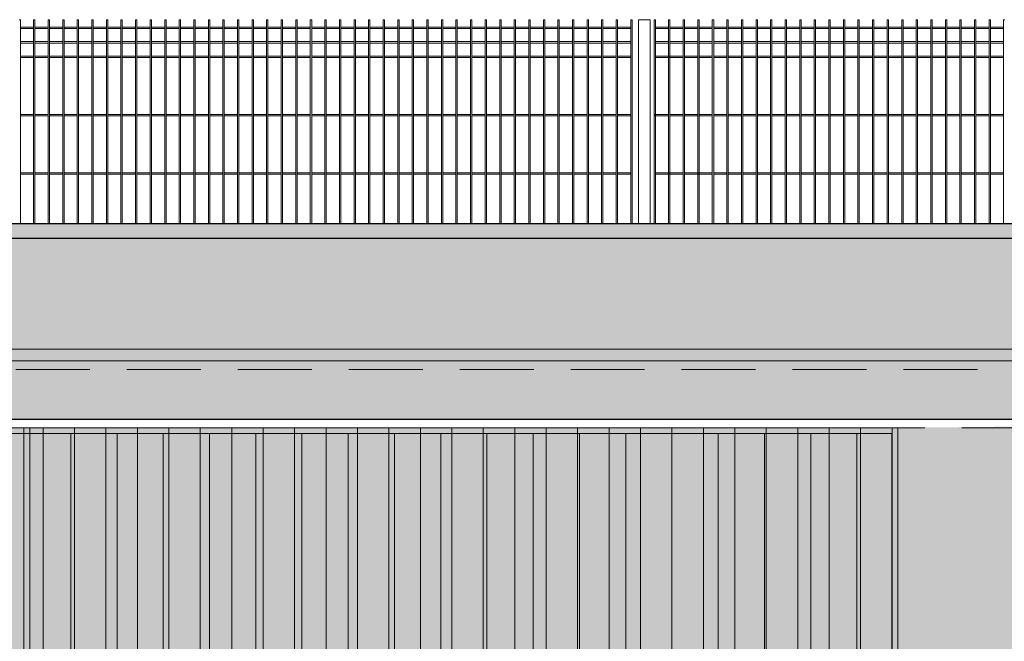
# Model space of a CAD drawing. Header units: millimetres. Extents: x 14041 to 23361, y -6349 to 12956.
# Tile 28 of 106: x 20287 to 20625, y 3863 to 4076. Entities that reach past the tile are written whole.
import ezdxf

# ---------------------------------------------------------------- set-up
doc = ezdxf.new("R2010")
doc.units = ezdxf.units.MM
doc.linetypes.add('KRESKOWA', pattern=[19.05, 12.7, -6.35])
for name, color, linetype, lineweight in [('A-ogrodzenie', 6, 'Continuous', 9), ('A-wypełnienie', 252, 'Continuous', 9), ('E-obrys', 7, 'Continuous', 9)]:
    doc.layers.add(name, color=color, linetype=linetype, lineweight=lineweight)

msp = doc.modelspace()

# ---------------------------------------------------------------- hatches: boundary and pattern name
at = {"layer": 'A-wypełnienie', "lineweight": 15, "ltscale": 2, "transparency": 33554687}
h = msp.add_hatch(color=252, dxfattribs=at)
h.dxf.hatch_style = 1
h.paths.add_polyline_path([(19674.41, 4006.13), (19627.53, 4006.13), (19627.54, 4001.13), (19628.04, 4001.13), (22273.54, 4001.13), (22273.54, 4006.13), (19835.04, 4006.13), (19723.52, 4006.13)])
h = msp.add_hatch(color=253, dxfattribs=at)
h.dxf.hatch_style = 1
h.paths.add_polyline_path([(19988.04, 3659.13), (19988.04, 3939.18), (19658.04, 3939.18), (19658.04, 3959.18), (19658.04, 3963.18), (20903.04, 3963.18), (20903.04, 3939.18), (20588.04, 3936.18), (20588.04, 3659.13), (20943.62, 3659.13), (20943.62, 3871.13), (21183.62, 3871.13), (21183.62, 3659.13), (21338.04, 3659.13), (21338.04, 3936.18), (21033.04, 3939.18), (21033.04, 3963.18), (22243.04, 3963.18), (22243.04, 3939.18), (22223.04, 3936.18), (22223.04, 3659.13), (22273.04, 3659.13), (22273.04, 4001.13), (19628.04, 4001.13), (19628.04, 3659.13), (19678.04, 3659.13), (19678.04, 3936.18), (19828.04, 3936.18), (19828.04, 3659.13)])
h = msp.add_hatch(color=252, dxfattribs=at)
h.dxf.hatch_style = 1
h.paths.add_polyline_path([(19658.04, 3963.18), (20903.04, 3963.18), (20903.04, 3939.18), (19658.04, 3939.18)])
at = {"layer": 'A-wypełnienie', "ltscale": 10, "transparency": 33554687}
h = msp.add_hatch(dxfattribs=at)
h.set_pattern_fill('ANSI31', color=253, scale=3.4, angle=45)
h.paths.add_polyline_path([(19988.04, 3936.18), (20588.04, 3936.18), (20588.04, 3661.13), (19988.04, 3661.13)])
at = {"layer": 'A-wypełnienie', "lineweight": 15, "ltscale": 2, "transparency": 33554687}
h = msp.add_hatch(color=252, dxfattribs=at)
h.dxf.hatch_style = 1
h.paths.add_polyline_path([(19988.04, 3936.18), (20588.04, 3936.18), (20588.04, 3661.13), (19988.04, 3661.13)])
at = {"layer": 'E-obrys', "lineweight": 15, "ltscale": 2, "transparency": 33554687}
h = msp.add_hatch(dxfattribs=at)
h.set_pattern_fill('ANSI31', scale=5, angle=45)
h.paths.add_polyline_path([(20392.04, 3663.13), (20392.04, 3836.18), (20478.04, 3836.18), (20478.04, 3663.13), (20586.04, 3663.13), (20586.04, 3934.18), (20290.04, 3934.18), (20290.04, 3663.13)])

# ---------------------------------------------------------------- linework, layer by layer
at = {"layer": 'A-ogrodzenie', "color": 96, "true_color": 0x036808}
for p, q in [((20286.37, 4076.18), (20286.83, 4076.18)), ((20286.83, 4006.13), (20286.83, 4076.18)), ((20286.83, 4073.65), (20291.37, 4073.65)), ((20286.83, 4073.18), (20291.37, 4073.18)), ((20291.37, 4006.13), (20291.37, 4076.18)), ((20291.37, 4076.18), (20291.83, 4076.18)), ((20291.83, 4006.13), (20291.83, 4076.18)), ((20291.83, 4073.65), (20296.37, 4073.65)), ((20291.83, 4073.18), (20296.37, 4073.18)), ((20296.37, 4006.13), (20296.37, 4076.18)), ((20296.37, 4076.18), (20296.83, 4076.18)), ((20296.83, 4006.13), (20296.83, 4076.18)), ((20296.83, 4073.65), (20301.37, 4073.65)), ((20296.83, 4073.18), (20301.37, 4073.18)), ((20301.37, 4006.13), (20301.37, 4076.18)), ((20301.37, 4076.18), (20301.83, 4076.18)), ((20301.83, 4006.13), (20301.83, 4076.18)), ((20301.83, 4073.65), (20306.37, 4073.65)), ((20301.83, 4073.18), (20306.37, 4073.18)), ((20306.37, 4006.13), (20306.37, 4076.18)), ((20306.37, 4076.18), (20306.83, 4076.18)), ((20306.83, 4006.13), (20306.83, 4076.18)), ((20306.83, 4073.65), (20311.37, 4073.65)), ((20306.83, 4073.18), (20311.37, 4073.18)), ((20311.37, 4006.13), (20311.37, 4076.18)), ((20311.37, 4076.18), (20311.83, 4076.18)), ((20311.83, 4006.13), (20311.83, 4076.18)), ((20311.83, 4073.65), (20316.37, 4073.65)), ((20311.83, 4073.18), (20316.37, 4073.18)), ((20316.37, 4006.13), (20316.37, 4076.18)), ((20316.37, 4076.18), (20316.83, 4076.18)), ((20316.83, 4006.13), (20316.83, 4076.18)), ((20316.83, 4073.65), (20321.37, 4073.65)), ((20316.83, 4073.18), (20321.37, 4073.18)), ((20321.37, 4006.13), (20321.37, 4076.18)), ((20321.37, 4076.18), (20321.83, 4076.18)), ((20321.83, 4006.13), (20321.83, 4076.18)), ((20321.83, 4073.65), (20326.37, 4073.65)), ((20321.83, 4073.18), (20326.37, 4073.18)), ((20326.37, 4006.13), (20326.37, 4076.18)), ((20326.37, 4076.18), (20326.83, 4076.18)), ((20326.83, 4006.13), (20326.83, 4076.18)), ((20326.83, 4073.65), (20331.37, 4073.65)), ((20326.83, 4073.18), (20331.37, 4073.18)), ((20331.37, 4006.13), (20331.37, 4076.18)), ((20331.37, 4076.18), (20331.83, 4076.18)), ((20331.83, 4006.13), (20331.83, 4076.18)), ((20331.83, 4073.65), (20336.37, 4073.65)), ((20331.83, 4073.18), (20336.37, 4073.18)), ((20336.37, 4006.13), (20336.37, 4076.18)), ((20336.37, 4076.18), (20336.83, 4076.18)), ((20336.83, 4006.13), (20336.83, 4076.18)), ((20336.83, 4073.65), (20341.37, 4073.65)), ((20336.83, 4073.18), (20341.37, 4073.18)), ((20341.37, 4006.13), (20341.37, 4076.18)), ((20341.37, 4076.18), (20341.83, 4076.18)), ((20341.83, 4006.13), (20341.83, 4076.18)), ((20341.83, 4073.65), (20346.37, 4073.65)), ((20341.83, 4073.18), (20346.37, 4073.18)), ((20346.37, 4006.13), (20346.37, 4076.18)), ((20346.37, 4076.18), (20346.83, 4076.18)), ((20346.83, 4006.13), (20346.83, 4076.18)), ((20346.83, 4073.65), (20351.37, 4073.65)), ((20346.83, 4073.18), (20351.37, 4073.18)), ((20351.37, 4006.13), (20351.37, 4076.18)), ((20351.37, 4076.18), (20351.83, 4076.18)), ((20351.83, 4006.13), (20351.83, 4076.18)), ((20351.83, 4073.65), (20356.37, 4073.65)), ((20351.83, 4073.18), (20356.37, 4073.18)), ((20356.37, 4006.13), (20356.37, 4076.18)), ((20356.37, 4076.18), (20356.83, 4076.18)), ((20356.83, 4006.13), (20356.83, 4076.18)), ((20356.83, 4073.65), (20361.37, 4073.65)), ((20356.83, 4073.18), (20361.37, 4073.18)), ((20361.37, 4006.13), (20361.37, 4076.18)), ((20361.37, 4076.18), (20361.83, 4076.18)), ((20361.83, 4006.13), (20361.83, 4076.18)), ((20361.83, 4073.65), (20366.37, 4073.65)), ((20361.83, 4073.18), (20366.37, 4073.18)), ((20366.37, 4006.13), (20366.37, 4076.18)), ((20366.37, 4076.18), (20366.83, 4076.18)), ((20366.83, 4006.13), (20366.83, 4076.18)), ((20366.83, 4073.65), (20371.37, 4073.65)), ((20366.83, 4073.18), (20371.37, 4073.18)), ((20371.37, 4006.13), (20371.37, 4076.18)), ((20371.37, 4076.18), (20371.83, 4076.18)), ((20371.83, 4006.13), (20371.83, 4076.18)), ((20371.83, 4073.65), (20376.37, 4073.65)), ((20371.83, 4073.18), (20376.37, 4073.18)), ((20376.37, 4006.13), (20376.37, 4076.18)), ((20376.37, 4076.18), (20376.83, 4076.18)), ((20376.83, 4006.13), (20376.83, 4076.18)), ((20376.83, 4073.65), (20381.37, 4073.65)), ((20376.83, 4073.18), (20381.37, 4073.18)), ((20381.37, 4006.13), (20381.37, 4076.18)), ((20381.37, 4076.18), (20381.83, 4076.18)), ((20381.83, 4006.13), (20381.83, 4076.18)), ((20381.83, 4073.65), (20386.37, 4073.65)), ((20381.83, 4073.18), (20386.37, 4073.18)), ((20386.37, 4006.13), (20386.37, 4076.18)), ((20386.37, 4076.18), (20386.83, 4076.18)), ((20386.83, 4006.13), (20386.83, 4076.18)), ((20386.83, 4073.65), (20391.37, 4073.65)), ((20386.83, 4073.18), (20391.37, 4073.18)), ((20391.37, 4006.13), (20391.37, 4076.18)), ((20391.37, 4076.18), (20391.83, 4076.18)), ((20391.83, 4006.13), (20391.83, 4076.18)), ((20391.83, 4073.65), (20396.37, 4073.65)), ((20391.83, 4073.18), (20396.37, 4073.18)), ((20396.37, 4006.13), (20396.37, 4076.18)), ((20396.37, 4076.18), (20396.83, 4076.18)), ((20396.83, 4006.13), (20396.83, 4076.18)), ((20396.83, 4073.65), (20401.37, 4073.65)), ((20396.83, 4073.18), (20401.37, 4073.18)), ((20401.37, 4006.13), (20401.37, 4076.18)), ((20401.37, 4076.18), (20401.83, 4076.18)), ((20401.37, 4076.18), (20401.83, 4076.18)), ((20401.83, 4006.13), (20401.83, 4076.18)), ((20401.83, 4073.65), (20406.37, 4073.65)), ((20401.83, 4073.18), (20406.37, 4073.18)), ((20406.37, 4006.13), (20406.37, 4076.18)), ((20406.83, 4076.18), (20406.37, 4076.18)), ((20406.83, 4006.13), (20406.83, 4076.18)), ((20406.83, 4073.65), (20411.37, 4073.65)), ((20406.83, 4073.18), (20411.37, 4073.18)), ((20411.37, 4006.13), (20411.37, 4076.18)), ((20411.37, 4076.18), (20411.83, 4076.18)), ((20411.83, 4006.13), (20411.83, 4076.18)), ((20411.83, 4073.65), (20416.37, 4073.65)), ((20411.83, 4073.18), (20416.37, 4073.18)), ((20416.37, 4006.13), (20416.37, 4076.18)), ((20416.37, 4076.18), (20416.83, 4076.18)), ((20416.83, 4006.13), (20416.83, 4076.18)), ((20416.83, 4073.65), (20421.37, 4073.65)), ((20416.83, 4073.18), (20421.37, 4073.18)), ((20421.37, 4006.13), (20421.37, 4076.18)), ((20421.37, 4076.18), (20421.83, 4076.18)), ((20421.83, 4006.13), (20421.83, 4076.18)), ((20421.83, 4073.65), (20426.37, 4073.65)), ((20421.83, 4073.18), (20426.37, 4073.18)), ((20426.37, 4006.13), (20426.37, 4076.18)), ((20426.37, 4076.18), (20426.83, 4076.18)), ((20426.83, 4006.13), (20426.83, 4076.18)), ((20426.83, 4073.65), (20431.37, 4073.65)), ((20426.83, 4073.18), (20431.37, 4073.18)), ((20431.37, 4006.13), (20431.37, 4076.18)), ((20431.37, 4076.18), (20431.83, 4076.18)), ((20431.83, 4006.13), (20431.83, 4076.18)), ((20431.83, 4073.65), (20436.37, 4073.65)), ((20431.83, 4073.18), (20436.37, 4073.18)), ((20436.37, 4006.13), (20436.37, 4076.18)), ((20436.37, 4076.18), (20436.83, 4076.18)), ((20436.83, 4006.13), (20436.83, 4076.18)), ((20436.83, 4073.65), (20441.37, 4073.65)), ((20436.83, 4073.18), (20441.37, 4073.18)), ((20441.37, 4006.13), (20441.37, 4076.18)), ((20441.37, 4076.18), (20441.83, 4076.18)), ((20441.83, 4006.13), (20441.83, 4076.18)), ((20441.83, 4073.65), (20446.37, 4073.65)), ((20441.83, 4073.18), (20446.37, 4073.18)), ((20446.37, 4006.13), (20446.37, 4076.18)), ((20446.37, 4076.18), (20446.83, 4076.18)), ((20446.83, 4006.13), (20446.83, 4076.18)), ((20446.83, 4073.65), (20451.37, 4073.65)), ((20446.83, 4073.18), (20451.37, 4073.18)), ((20451.37, 4006.13), (20451.37, 4076.18)), ((20451.37, 4076.18), (20451.83, 4076.18)), ((20451.83, 4006.13), (20451.83, 4076.18)), ((20451.83, 4073.65), (20456.37, 4073.65)), ((20451.83, 4073.18), (20456.37, 4073.18)), ((20456.37, 4006.13), (20456.37, 4076.18)), ((20456.37, 4076.18), (20456.83, 4076.18)), ((20456.83, 4006.13), (20456.83, 4076.18)), ((20456.83, 4073.65), (20461.37, 4073.65)), ((20456.83, 4073.18), (20461.37, 4073.18)), ((20461.37, 4006.13), (20461.37, 4076.18)), ((20461.37, 4076.18), (20461.83, 4076.18)), ((20461.83, 4006.13), (20461.83, 4076.18)), ((20461.83, 4073.65), (20466.37, 4073.65)), ((20461.83, 4073.18), (20466.37, 4073.18)), ((20466.37, 4006.13), (20466.37, 4076.18)), ((20466.37, 4076.18), (20466.83, 4076.18)), ((20466.83, 4006.13), (20466.83, 4076.18)), ((20466.83, 4073.65), (20471.37, 4073.65)), ((20466.83, 4073.18), (20471.37, 4073.18)), ((20471.37, 4006.13), (20471.37, 4076.18)), ((20471.37, 4076.18), (20471.83, 4076.18)), ((20471.83, 4006.13), (20471.83, 4076.18)), ((20471.83, 4073.65), (20476.37, 4073.65)), ((20471.83, 4073.18), (20476.37, 4073.18)), ((20476.37, 4006.13), (20476.37, 4076.18)), ((20476.37, 4076.18), (20476.83, 4076.18)), ((20476.83, 4006.13), (20476.83, 4076.18)), ((20476.83, 4073.65), (20481.37, 4073.65)), ((20476.83, 4073.18), (20481.37, 4073.18)), ((20481.37, 4006.13), (20481.37, 4076.18)), ((20481.37, 4076.18), (20481.83, 4076.18)), ((20481.83, 4006.13), (20481.83, 4076.18)), ((20481.83, 4073.65), (20486.37, 4073.65)), ((20481.83, 4073.18), (20486.37, 4073.18)), ((20486.37, 4006.13), (20486.37, 4076.18)), ((20486.37, 4076.18), (20486.83, 4076.18)), ((20486.83, 4006.13), (20486.83, 4076.18)), ((20486.83, 4073.65), (20491.37, 4073.65)), ((20486.83, 4073.18), (20491.37, 4073.18)), ((20491.37, 4006.13), (20491.37, 4076.18)), ((20491.37, 4076.18), (20491.83, 4076.18)), ((20491.83, 4006.13), (20491.83, 4076.18)), ((20491.83, 4073.65), (20496.37, 4073.65)), ((20491.83, 4073.18), (20496.37, 4073.18)), ((20496.37, 4006.13), (20496.37, 4076.18)), ((20496.37, 4076.18), (20496.83, 4076.18)), ((20496.83, 4006.13), (20496.83, 4076.18)), ((20499.04, 4076.18), (20499.04, 4006.13)), ((20499.04, 4076.18), (20503.04, 4076.18)), ((20503.04, 4076.18), (20503.04, 4006.13)), ((20504.37, 4006.13), (20504.37, 4076.18)), ((20504.37, 4076.18), (20504.83, 4076.18)), ((20504.37, 4076.18), (20504.83, 4076.18)), ((20504.83, 4006.13), (20504.83, 4076.18)), ((20504.83, 4073.65), (20509.37, 4073.65)), ((20504.83, 4073.18), (20509.37, 4073.18)), ((20509.37, 4006.13), (20509.37, 4076.18)), ((20509.37, 4076.18), (20509.83, 4076.18)), ((20509.83, 4006.13), (20509.83, 4076.18)), ((20509.83, 4073.65), (20514.37, 4073.65)), ((20509.83, 4073.18), (20514.37, 4073.18)), ((20514.37, 4006.13), (20514.37, 4076.18)), ((20514.37, 4076.18), (20514.83, 4076.18)), ((20514.83, 4006.13), (20514.83, 4076.18)), ((20514.83, 4073.65), (20519.37, 4073.65)), ((20514.83, 4073.18), (20519.37, 4073.18)), ((20519.37, 4006.13), (20519.37, 4076.18)), ((20519.37, 4076.18), (20519.83, 4076.18)), ((20519.83, 4006.13), (20519.83, 4076.18)), ((20519.83, 4073.65), (20524.37, 4073.65)), ((20519.83, 4073.18), (20524.37, 4073.18)), ((20524.37, 4006.13), (20524.37, 4076.18)), ((20524.37, 4076.18), (20524.83, 4076.18)), ((20524.83, 4006.13), (20524.83, 4076.18)), ((20524.83, 4073.65), (20529.37, 4073.65)), ((20524.83, 4073.18), (20529.37, 4073.18)), ((20529.37, 4006.13), (20529.37, 4076.18)), ((20529.37, 4076.18), (20529.83, 4076.18)), ((20529.83, 4006.13), (20529.83, 4076.18)), ((20529.83, 4073.65), (20534.37, 4073.65)), ((20529.83, 4073.18), (20534.37, 4073.18)), ((20534.37, 4006.13), (20534.37, 4076.18)), ((20534.37, 4076.18), (20534.83, 4076.18)), ((20534.83, 4006.13), (20534.83, 4076.18)), ((20534.83, 4073.65), (20539.37, 4073.65)), ((20534.83, 4073.18), (20539.37, 4073.18)), ((20539.37, 4006.13), (20539.37, 4076.18)), ((20539.37, 4076.18), (20539.83, 4076.18)), ((20539.83, 4006.13), (20539.83, 4076.18)), ((20539.83, 4073.65), (20544.37, 4073.65)), ((20539.83, 4073.18), (20544.37, 4073.18)), ((20544.37, 4006.13), (20544.37, 4076.18)), ((20544.37, 4076.18), (20544.83, 4076.18)), ((20544.83, 4006.13), (20544.83, 4076.18)), ((20544.83, 4073.65), (20549.37, 4073.65)), ((20544.83, 4073.18), (20549.37, 4073.18)), ((20549.37, 4006.13), (20549.37, 4076.18)), ((20549.37, 4076.18), (20549.83, 4076.18)), ((20549.83, 4006.13), (20549.83, 4076.18)), ((20549.83, 4073.65), (20554.37, 4073.65)), ((20549.83, 4073.18), (20554.37, 4073.18)), ((20554.37, 4006.13), (20554.37, 4076.18)), ((20554.37, 4076.18), (20554.83, 4076.18)), ((20554.83, 4006.13), (20554.83, 4076.18)), ((20554.83, 4073.65), (20559.37, 4073.65)), ((20554.83, 4073.18), (20559.37, 4073.18)), ((20559.37, 4006.13), (20559.37, 4076.18)), ((20559.37, 4076.18), (20559.83, 4076.18)), ((20559.83, 4006.13), (20559.83, 4076.18)), ((20559.83, 4073.65), (20564.37, 4073.65)), ((20559.83, 4073.18), (20564.37, 4073.18)), ((20564.37, 4006.13), (20564.37, 4076.18)), ((20564.37, 4076.18), (20564.83, 4076.18)), ((20564.83, 4006.13), (20564.83, 4076.18)), ((20564.83, 4073.65), (20569.37, 4073.65)), ((20564.83, 4073.18), (20569.37, 4073.18)), ((20569.37, 4006.13), (20569.37, 4076.18)), ((20569.37, 4076.18), (20569.83, 4076.18)), ((20569.83, 4006.13), (20569.83, 4076.18)), ((20569.83, 4073.65), (20574.37, 4073.65)), ((20569.83, 4073.18), (20574.37, 4073.18)), ((20574.37, 4006.13), (20574.37, 4076.18)), ((20574.37, 4076.18), (20574.83, 4076.18)), ((20574.83, 4006.13), (20574.83, 4076.18)), ((20574.83, 4073.65), (20579.37, 4073.65)), ((20574.83, 4073.18), (20579.37, 4073.18)), ((20579.37, 4006.13), (20579.37, 4076.18)), ((20579.37, 4076.18), (20579.83, 4076.18)), ((20579.83, 4006.13), (20579.83, 4076.18)), ((20579.83, 4073.65), (20584.37, 4073.65)), ((20579.83, 4073.18), (20584.37, 4073.18)), ((20584.37, 4006.13), (20584.37, 4076.18)), ((20584.37, 4076.18), (20584.83, 4076.18)), ((20584.83, 4006.13), (20584.83, 4076.18)), ((20584.83, 4073.65), (20589.37, 4073.65)), ((20584.83, 4073.18), (20589.37, 4073.18)), ((20589.37, 4006.13), (20589.37, 4076.18)), ((20589.37, 4076.18), (20589.83, 4076.18)), ((20589.83, 4006.13), (20589.83, 4076.18)), ((20589.83, 4073.65), (20594.37, 4073.65)), ((20589.83, 4073.18), (20594.37, 4073.18)), ((20594.37, 4006.13), (20594.37, 4076.18)), ((20594.37, 4076.18), (20594.83, 4076.18)), ((20594.83, 4006.13), (20594.83, 4076.18)), ((20594.83, 4073.65), (20599.37, 4073.65)), ((20594.83, 4073.18), (20599.37, 4073.18)), ((20599.37, 4006.13), (20599.37, 4076.18)), ((20599.37, 4076.18), (20599.83, 4076.18)), ((20599.83, 4006.13), (20599.83, 4076.18)), ((20599.83, 4073.65), (20604.37, 4073.65)), ((20599.83, 4073.18), (20604.37, 4073.18)), ((20604.37, 4006.13), (20604.37, 4076.18)), ((20604.37, 4076.18), (20604.83, 4076.18)), ((20604.83, 4006.13), (20604.83, 4076.18)), ((20604.83, 4073.65), (20609.37, 4073.65)), ((20604.83, 4073.18), (20609.37, 4073.18)), ((20609.37, 4006.13), (20609.37, 4076.18)), ((20609.37, 4076.18), (20609.83, 4076.18)), ((20609.83, 4006.13), (20609.83, 4076.18)), ((20609.83, 4073.65), (20614.37, 4073.65)), ((20609.83, 4073.18), (20614.37, 4073.18)), ((20614.37, 4006.13), (20614.37, 4076.18)), ((20614.37, 4076.18), (20614.83, 4076.18)), ((20614.83, 4006.13), (20614.83, 4076.18)), ((20614.83, 4073.65), (20619.37, 4073.65)), ((20614.83, 4073.18), (20619.37, 4073.18)), ((20619.37, 4006.13), (20619.37, 4076.18)), ((20619.37, 4076.18), (20619.83, 4076.18)), ((20619.83, 4006.13), (20619.83, 4076.18)), ((20619.83, 4073.65), (20624.37, 4073.65)), ((20619.83, 4073.18), (20624.37, 4073.18)), ((20624.37, 4006.13), (20624.37, 4076.18)), ((20624.37, 4076.18), (20624.83, 4076.18)), ((20286.83, 4068.65), (20291.37, 4068.65)), ((20286.83, 4068.18), (20291.37, 4068.18)), ((20291.83, 4068.65), (20296.37, 4068.65)), ((20291.83, 4068.18), (20296.37, 4068.18)), ((20296.83, 4068.65), (20301.37, 4068.65)), ((20296.83, 4068.18), (20301.37, 4068.18)), ((20301.83, 4068.65), (20306.37, 4068.65)), ((20301.83, 4068.18), (20306.37, 4068.18)), ((20306.83, 4068.65), (20311.37, 4068.65)), ((20306.83, 4068.18), (20311.37, 4068.18)), ((20311.83, 4068.65), (20316.37, 4068.65)), ((20311.83, 4068.18), (20316.37, 4068.18)), ((20316.83, 4068.65), (20321.37, 4068.65)), ((20316.83, 4068.18), (20321.37, 4068.18)), ((20321.83, 4068.65), (20326.37, 4068.65)), ((20321.83, 4068.18), (20326.37, 4068.18)), ((20326.83, 4068.65), (20331.37, 4068.65)), ((20326.83, 4068.18), (20331.37, 4068.18)), ((20331.83, 4068.65), (20336.37, 4068.65)), ((20331.83, 4068.18), (20336.37, 4068.18)), ((20336.83, 4068.65), (20341.37, 4068.65)), ((20336.83, 4068.18), (20341.37, 4068.18)), ((20341.83, 4068.65), (20346.37, 4068.65)), ((20341.83, 4068.18), (20346.37, 4068.18)), ((20346.83, 4068.65), (20351.37, 4068.65)), ((20346.83, 4068.18), (20351.37, 4068.18)), ((20351.83, 4068.65), (20356.37, 4068.65)), ((20351.83, 4068.18), (20356.37, 4068.18)), ((20356.83, 4068.65), (20361.37, 4068.65)), ((20356.83, 4068.18), (20361.37, 4068.18)), ((20361.83, 4068.65), (20366.37, 4068.65)), ((20361.83, 4068.18), (20366.37, 4068.18)), ((20366.83, 4068.65), (20371.37, 4068.65)), ((20366.83, 4068.18), (20371.37, 4068.18)), ((20371.83, 4068.65), (20376.37, 4068.65)), ((20371.83, 4068.18), (20376.37, 4068.18)), ((20376.83, 4068.65), (20381.37, 4068.65)), ((20376.83, 4068.18), (20381.37, 4068.18)), ((20381.83, 4068.65), (20386.37, 4068.65)), ((20381.83, 4068.18), (20386.37, 4068.18)), ((20386.83, 4068.65), (20391.37, 4068.65)), ((20386.83, 4068.18), (20391.37, 4068.18)), ((20391.83, 4068.65), (20396.37, 4068.65)), ((20391.83, 4068.18), (20396.37, 4068.18)), ((20396.83, 4068.65), (20401.37, 4068.65)), ((20396.83, 4068.18), (20401.37, 4068.18)), ((20401.83, 4068.65), (20406.37, 4068.65)), ((20401.83, 4068.18), (20406.37, 4068.18)), ((20406.83, 4068.65), (20411.37, 4068.65)), ((20406.83, 4068.18), (20411.37, 4068.18)), ((20411.83, 4068.65), (20416.37, 4068.65)), ((20411.83, 4068.18), (20416.37, 4068.18)), ((20416.83, 4068.65), (20421.37, 4068.65)), ((20416.83, 4068.18), (20421.37, 4068.18)), ((20421.83, 4068.65), (20426.37, 4068.65)), ((20421.83, 4068.18), (20426.37, 4068.18)), ((20426.83, 4068.65), (20431.37, 4068.65)), ((20426.83, 4068.18), (20431.37, 4068.18)), ((20431.83, 4068.65), (20436.37, 4068.65)), ((20431.83, 4068.18), (20436.37, 4068.18)), ((20436.83, 4068.65), (20441.37, 4068.65)), ((20436.83, 4068.18), (20441.37, 4068.18)), ((20441.83, 4068.65), (20446.37, 4068.65)), ((20441.83, 4068.18), (20446.37, 4068.18)), ((20446.83, 4068.65), (20451.37, 4068.65)), ((20446.83, 4068.18), (20451.37, 4068.18)), ((20451.83, 4068.65), (20456.37, 4068.65)), ((20451.83, 4068.18), (20456.37, 4068.18)), ((20456.83, 4068.65), (20461.37, 4068.65)), ((20456.83, 4068.18), (20461.37, 4068.18)), ((20461.83, 4068.65), (20466.37, 4068.65)), ((20461.83, 4068.18), (20466.37, 4068.18)), ((20466.83, 4068.65), (20471.37, 4068.65)), ((20466.83, 4068.18), (20471.37, 4068.18)), ((20471.83, 4068.65), (20476.37, 4068.65)), ((20471.83, 4068.18), (20476.37, 4068.18)), ((20476.83, 4068.65), (20481.37, 4068.65)), ((20476.83, 4068.18), (20481.37, 4068.18)), ((20481.83, 4068.65), (20486.37, 4068.65)), ((20481.83, 4068.18), (20486.37, 4068.18)), ((20486.83, 4068.65), (20491.37, 4068.65)), ((20486.83, 4068.18), (20491.37, 4068.18)), ((20491.83, 4068.65), (20496.37, 4068.65)), ((20491.83, 4068.18), (20496.37, 4068.18)), ((20504.83, 4068.65), (20509.37, 4068.65)), ((20504.83, 4068.18), (20509.37, 4068.18)), ((20509.83, 4068.65), (20514.37, 4068.65)), ((20509.83, 4068.18), (20514.37, 4068.18)), ((20514.83, 4068.65), (20519.37, 4068.65)), ((20514.83, 4068.18), (20519.37, 4068.18)), ((20519.83, 4068.65), (20524.37, 4068.65)), ((20519.83, 4068.18), (20524.37, 4068.18)), ((20524.83, 4068.65), (20529.37, 4068.65)), ((20524.83, 4068.18), (20529.37, 4068.18)), ((20529.83, 4068.65), (20534.37, 4068.65)), ((20529.83, 4068.18), (20534.37, 4068.18)), ((20534.83, 4068.65), (20539.37, 4068.65)), ((20534.83, 4068.18), (20539.37, 4068.18)), ((20539.83, 4068.65), (20544.37, 4068.65)), ((20539.83, 4068.18), (20544.37, 4068.18)), ((20544.83, 4068.65), (20549.37, 4068.65)), ((20544.83, 4068.18), (20549.37, 4068.18)), ((20549.83, 4068.65), (20554.37, 4068.65)), ((20549.83, 4068.18), (20554.37, 4068.18)), ((20554.83, 4068.65), (20559.37, 4068.65)), ((20554.83, 4068.18), (20559.37, 4068.18)), ((20559.83, 4068.65), (20564.37, 4068.65)), ((20559.83, 4068.18), (20564.37, 4068.18)), ((20564.83, 4068.65), (20569.37, 4068.65)), ((20564.83, 4068.18), (20569.37, 4068.18)), ((20569.83, 4068.65), (20574.37, 4068.65)), ((20569.83, 4068.18), (20574.37, 4068.18)), ((20574.83, 4068.65), (20579.37, 4068.65)), ((20574.83, 4068.18), (20579.37, 4068.18)), ((20579.83, 4068.65), (20584.37, 4068.65)), ((20579.83, 4068.18), (20584.37, 4068.18)), ((20584.83, 4068.65), (20589.37, 4068.65)), ((20584.83, 4068.18), (20589.37, 4068.18)), ((20589.83, 4068.65), (20594.37, 4068.65)), ((20589.83, 4068.18), (20594.37, 4068.18)), ((20594.83, 4068.65), (20599.37, 4068.65)), ((20594.83, 4068.18), (20599.37, 4068.18)), ((20599.83, 4068.65), (20604.37, 4068.65)), ((20599.83, 4068.18), (20604.37, 4068.18)), ((20604.83, 4068.65), (20609.37, 4068.65)), ((20604.83, 4068.18), (20609.37, 4068.18)), ((20609.83, 4068.65), (20614.37, 4068.65)), ((20609.83, 4068.18), (20614.37, 4068.18)), ((20614.83, 4068.65), (20619.37, 4068.65)), ((20614.83, 4068.18), (20619.37, 4068.18)), ((20619.83, 4068.65), (20624.37, 4068.65)), ((20619.83, 4068.18), (20624.37, 4068.18)), ((20286.83, 4063.65), (20291.37, 4063.65)), ((20286.83, 4063.18), (20291.37, 4063.18)), ((20291.83, 4063.65), (20296.37, 4063.65)), ((20291.83, 4063.18), (20296.37, 4063.18)), ((20296.83, 4063.65), (20301.37, 4063.65)), ((20296.83, 4063.18), (20301.37, 4063.18)), ((20301.83, 4063.65), (20306.37, 4063.65)), ((20301.83, 4063.18), (20306.37, 4063.18)), ((20306.83, 4063.65), (20311.37, 4063.65)), ((20306.83, 4063.18), (20311.37, 4063.18)), ((20311.83, 4063.65), (20316.37, 4063.65)), ((20311.83, 4063.18), (20316.37, 4063.18)), ((20316.83, 4063.65), (20321.37, 4063.65)), ((20316.83, 4063.18), (20321.37, 4063.18)), ((20321.83, 4063.65), (20326.37, 4063.65)), ((20321.83, 4063.18), (20326.37, 4063.18)), ((20326.83, 4063.65), (20331.37, 4063.65)), ((20326.83, 4063.18), (20331.37, 4063.18)), ((20331.83, 4063.65), (20336.37, 4063.65)), ((20331.83, 4063.18), (20336.37, 4063.18)), ((20336.83, 4063.65), (20341.37, 4063.65)), ((20336.83, 4063.18), (20341.37, 4063.18)), ((20341.83, 4063.65), (20346.37, 4063.65)), ((20341.83, 4063.18), (20346.37, 4063.18)), ((20346.83, 4063.65), (20351.37, 4063.65)), ((20346.83, 4063.18), (20351.37, 4063.18)), ((20351.83, 4063.65), (20356.37, 4063.65)), ((20351.83, 4063.18), (20356.37, 4063.18)), ((20356.83, 4063.65), (20361.37, 4063.65)), ((20356.83, 4063.18), (20361.37, 4063.18)), ((20361.83, 4063.65), (20366.37, 4063.65)), ((20361.83, 4063.18), (20366.37, 4063.18)), ((20366.83, 4063.65), (20371.37, 4063.65)), ((20366.83, 4063.18), (20371.37, 4063.18)), ((20371.83, 4063.65), (20376.37, 4063.65)), ((20371.83, 4063.18), (20376.37, 4063.18)), ((20376.83, 4063.65), (20381.37, 4063.65)), ((20376.83, 4063.18), (20381.37, 4063.18)), ((20381.83, 4063.65), (20386.37, 4063.65)), ((20381.83, 4063.18), (20386.37, 4063.18)), ((20386.83, 4063.65), (20391.37, 4063.65)), ((20386.83, 4063.18), (20391.37, 4063.18)), ((20391.83, 4063.65), (20396.37, 4063.65)), ((20391.83, 4063.18), (20396.37, 4063.18)), ((20396.83, 4063.65), (20401.37, 4063.65)), ((20396.83, 4063.18), (20401.37, 4063.18)), ((20401.83, 4063.65), (20406.37, 4063.65)), ((20401.83, 4063.18), (20406.37, 4063.18)), ((20406.83, 4063.65), (20411.37, 4063.65)), ((20406.83, 4063.18), (20411.37, 4063.18)), ((20411.83, 4063.65), (20416.37, 4063.65)), ((20411.83, 4063.18), (20416.37, 4063.18)), ((20416.83, 4063.65), (20421.37, 4063.65)), ((20416.83, 4063.18), (20421.37, 4063.18)), ((20421.83, 4063.65), (20426.37, 4063.65)), ((20421.83, 4063.18), (20426.37, 4063.18)), ((20426.83, 4063.65), (20431.37, 4063.65)), ((20426.83, 4063.18), (20431.37, 4063.18)), ((20431.83, 4063.65), (20436.37, 4063.65)), ((20431.83, 4063.18), (20436.37, 4063.18)), ((20436.83, 4063.65), (20441.37, 4063.65)), ((20436.83, 4063.18), (20441.37, 4063.18)), ((20441.83, 4063.65), (20446.37, 4063.65)), ((20441.83, 4063.18), (20446.37, 4063.18)), ((20446.83, 4063.65), (20451.37, 4063.65)), ((20446.83, 4063.18), (20451.37, 4063.18)), ((20451.83, 4063.65), (20456.37, 4063.65)), ((20451.83, 4063.18), (20456.37, 4063.18)), ((20456.83, 4063.65), (20461.37, 4063.65)), ((20456.83, 4063.18), (20461.37, 4063.18)), ((20461.83, 4063.65), (20466.37, 4063.65)), ((20461.83, 4063.18), (20466.37, 4063.18)), ((20466.83, 4063.65), (20471.37, 4063.65)), ((20466.83, 4063.18), (20471.37, 4063.18)), ((20471.83, 4063.65), (20476.37, 4063.65)), ((20471.83, 4063.18), (20476.37, 4063.18)), ((20476.83, 4063.65), (20481.37, 4063.65)), ((20476.83, 4063.18), (20481.37, 4063.18)), ((20481.83, 4063.65), (20486.37, 4063.65)), ((20481.83, 4063.18), (20486.37, 4063.18)), ((20486.83, 4063.65), (20491.37, 4063.65)), ((20486.83, 4063.18), (20491.37, 4063.18)), ((20491.83, 4063.65), (20496.37, 4063.65)), ((20491.83, 4063.18), (20496.37, 4063.18)), ((20504.83, 4063.65), (20509.83, 4063.65)), ((20504.83, 4063.18), (20509.83, 4063.18)), ((20509.83, 4063.65), (20514.37, 4063.65)), ((20509.83, 4063.18), (20514.37, 4063.18)), ((20514.83, 4063.65), (20519.37, 4063.65)), ((20514.83, 4063.18), (20519.37, 4063.18)), ((20519.83, 4063.65), (20524.37, 4063.65)), ((20519.83, 4063.18), (20524.37, 4063.18)), ((20524.83, 4063.65), (20529.37, 4063.65)), ((20524.83, 4063.18), (20529.37, 4063.18)), ((20529.83, 4063.65), (20534.37, 4063.65)), ((20529.83, 4063.18), (20534.37, 4063.18)), ((20534.83, 4063.65), (20539.37, 4063.65)), ((20534.83, 4063.18), (20539.37, 4063.18)), ((20539.83, 4063.65), (20544.37, 4063.65)), ((20539.83, 4063.18), (20544.37, 4063.18)), ((20544.83, 4063.65), (20549.37, 4063.65)), ((20544.83, 4063.18), (20549.37, 4063.18)), ((20549.83, 4063.65), (20554.37, 4063.65)), ((20549.83, 4063.18), (20554.37, 4063.18)), ((20554.83, 4063.65), (20559.37, 4063.65)), ((20554.83, 4063.18), (20559.37, 4063.18)), ((20559.83, 4063.65), (20564.37, 4063.65)), ((20559.83, 4063.18), (20564.37, 4063.18)), ((20564.83, 4063.65), (20569.37, 4063.65)), ((20564.83, 4063.18), (20569.37, 4063.18)), ((20569.83, 4063.65), (20574.37, 4063.65)), ((20569.83, 4063.18), (20574.37, 4063.18)), ((20574.83, 4063.65), (20579.37, 4063.65)), ((20574.83, 4063.18), (20579.37, 4063.18)), ((20579.83, 4063.65), (20584.37, 4063.65)), ((20579.83, 4063.18), (20584.37, 4063.18)), ((20584.83, 4063.65), (20589.37, 4063.65)), ((20584.83, 4063.18), (20589.37, 4063.18)), ((20589.83, 4063.65), (20594.37, 4063.65)), ((20589.83, 4063.18), (20594.37, 4063.18)), ((20594.83, 4063.65), (20599.37, 4063.65)), ((20594.83, 4063.18), (20599.37, 4063.18)), ((20599.83, 4063.65), (20604.37, 4063.65)), ((20599.83, 4063.18), (20604.37, 4063.18)), ((20604.83, 4063.65), (20609.37, 4063.65)), ((20604.83, 4063.18), (20609.37, 4063.18)), ((20609.83, 4063.65), (20614.37, 4063.65)), ((20609.83, 4063.18), (20614.37, 4063.18)), ((20614.83, 4063.65), (20619.37, 4063.65)), ((20614.83, 4063.18), (20619.37, 4063.18)), ((20619.83, 4063.65), (20624.37, 4063.65)), ((20619.83, 4063.18), (20624.37, 4063.18)), ((20286.83, 4043.65), (20291.37, 4043.65)), ((20286.83, 4043.18), (20291.37, 4043.18)), ((20291.83, 4043.65), (20296.37, 4043.65)), ((20291.83, 4043.18), (20296.37, 4043.18)), ((20296.83, 4043.65), (20301.37, 4043.65)), ((20296.83, 4043.18), (20301.37, 4043.18)), ((20301.83, 4043.65), (20306.37, 4043.65)), ((20301.83, 4043.18), (20306.37, 4043.18)), ((20306.83, 4043.65), (20311.37, 4043.65)), ((20306.83, 4043.18), (20311.37, 4043.18)), ((20311.83, 4043.65), (20316.37, 4043.65)), ((20311.83, 4043.18), (20316.37, 4043.18)), ((20316.83, 4043.65), (20321.37, 4043.65)), ((20316.83, 4043.18), (20321.37, 4043.18)), ((20321.83, 4043.65), (20326.37, 4043.65)), ((20321.83, 4043.18), (20326.37, 4043.18)), ((20326.83, 4043.65), (20331.37, 4043.65)), ((20326.83, 4043.18), (20331.37, 4043.18)), ((20331.83, 4043.65), (20336.37, 4043.65)), ((20331.83, 4043.18), (20336.37, 4043.18)), ((20336.83, 4043.65), (20341.37, 4043.65)), ((20336.83, 4043.18), (20341.37, 4043.18)), ((20341.83, 4043.65), (20346.37, 4043.65)), ((20341.83, 4043.18), (20346.37, 4043.18)), ((20346.83, 4043.65), (20351.37, 4043.65)), ((20346.83, 4043.18), (20351.37, 4043.18)), ((20351.83, 4043.65), (20356.37, 4043.65)), ((20351.83, 4043.18), (20356.37, 4043.18)), ((20356.83, 4043.65), (20361.37, 4043.65)), ((20356.83, 4043.18), (20361.37, 4043.18)), ((20361.83, 4043.65), (20366.37, 4043.65)), ((20361.83, 4043.18), (20366.37, 4043.18)), ((20366.83, 4043.65), (20371.37, 4043.65)), ((20366.83, 4043.18), (20371.37, 4043.18)), ((20371.83, 4043.65), (20376.37, 4043.65)), ((20371.83, 4043.18), (20376.37, 4043.18)), ((20376.83, 4043.65), (20381.37, 4043.65)), ((20376.83, 4043.18), (20381.37, 4043.18)), ((20381.83, 4043.65), (20386.37, 4043.65)), ((20381.83, 4043.18), (20386.37, 4043.18)), ((20386.83, 4043.65), (20391.37, 4043.65)), ((20386.83, 4043.18), (20391.37, 4043.18)), ((20391.83, 4043.65), (20396.37, 4043.65)), ((20391.83, 4043.18), (20396.37, 4043.18)), ((20396.83, 4043.65), (20401.37, 4043.65)), ((20396.83, 4043.18), (20401.37, 4043.18)), ((20401.83, 4043.65), (20406.37, 4043.65)), ((20401.83, 4043.18), (20406.37, 4043.18)), ((20406.83, 4043.65), (20411.37, 4043.65)), ((20406.83, 4043.18), (20411.37, 4043.18)), ((20411.83, 4043.65), (20416.37, 4043.65)), ((20411.83, 4043.18), (20416.37, 4043.18)), ((20416.83, 4043.65), (20421.37, 4043.65)), ((20416.83, 4043.18), (20421.37, 4043.18)), ((20421.83, 4043.65), (20426.37, 4043.65)), ((20421.83, 4043.18), (20426.37, 4043.18)), ((20426.83, 4043.65), (20431.37, 4043.65)), ((20426.83, 4043.18), (20431.37, 4043.18)), ((20431.83, 4043.65), (20436.37, 4043.65)), ((20431.83, 4043.18), (20436.37, 4043.18)), ((20436.83, 4043.65), (20441.37, 4043.65)), ((20436.83, 4043.18), (20441.37, 4043.18)), ((20441.83, 4043.65), (20446.37, 4043.65)), ((20441.83, 4043.18), (20446.37, 4043.18)), ((20446.83, 4043.65), (20451.37, 4043.65)), ((20446.83, 4043.18), (20451.37, 4043.18)), ((20451.83, 4043.65), (20456.37, 4043.65)), ((20451.83, 4043.18), (20456.37, 4043.18)), ((20456.83, 4043.65), (20461.37, 4043.65)), ((20456.83, 4043.18), (20461.37, 4043.18)), ((20461.83, 4043.65), (20466.37, 4043.65)), ((20461.83, 4043.18), (20466.37, 4043.18)), ((20466.83, 4043.65), (20471.37, 4043.65)), ((20466.83, 4043.18), (20471.37, 4043.18)), ((20471.83, 4043.65), (20476.37, 4043.65)), ((20471.83, 4043.18), (20476.37, 4043.18)), ((20476.83, 4043.65), (20481.37, 4043.65)), ((20476.83, 4043.18), (20481.37, 4043.18)), ((20481.83, 4043.65), (20486.37, 4043.65)), ((20481.83, 4043.18), (20486.37, 4043.18)), ((20486.83, 4043.65), (20491.37, 4043.65)), ((20486.83, 4043.18), (20491.37, 4043.18)), ((20491.83, 4043.65), (20496.37, 4043.65)), ((20491.83, 4043.18), (20496.37, 4043.18)), ((20504.37, 4043.65), (20509.37, 4043.65)), ((20504.37, 4043.18), (20509.37, 4043.18)), ((20509.83, 4043.65), (20514.37, 4043.65)), ((20509.83, 4043.18), (20514.37, 4043.18)), ((20514.83, 4043.65), (20519.37, 4043.65)), ((20514.83, 4043.18), (20519.37, 4043.18)), ((20519.83, 4043.65), (20524.37, 4043.65)), ((20519.83, 4043.18), (20524.37, 4043.18)), ((20524.83, 4043.65), (20529.37, 4043.65)), ((20524.83, 4043.18), (20529.37, 4043.18)), ((20529.83, 4043.65), (20534.37, 4043.65)), ((20529.83, 4043.18), (20534.37, 4043.18)), ((20534.83, 4043.65), (20539.37, 4043.65)), ((20534.83, 4043.18), (20539.37, 4043.18)), ((20539.83, 4043.65), (20544.37, 4043.65)), ((20539.83, 4043.18), (20544.37, 4043.18)), ((20544.83, 4043.65), (20549.37, 4043.65)), ((20544.83, 4043.18), (20549.37, 4043.18)), ((20549.83, 4043.65), (20554.37, 4043.65)), ((20549.83, 4043.18), (20554.37, 4043.18)), ((20554.83, 4043.65), (20559.37, 4043.65)), ((20554.83, 4043.18), (20559.37, 4043.18)), ((20559.83, 4043.65), (20564.37, 4043.65)), ((20559.83, 4043.18), (20564.37, 4043.18)), ((20564.83, 4043.65), (20569.37, 4043.65)), ((20564.83, 4043.18), (20569.37, 4043.18)), ((20569.83, 4043.65), (20574.37, 4043.65)), ((20569.83, 4043.18), (20574.37, 4043.18)), ((20574.83, 4043.65), (20579.37, 4043.65)), ((20574.83, 4043.18), (20579.37, 4043.18)), ((20579.83, 4043.65), (20584.37, 4043.65)), ((20579.83, 4043.18), (20584.37, 4043.18)), ((20584.83, 4043.65), (20589.37, 4043.65)), ((20584.83, 4043.18), (20589.37, 4043.18)), ((20589.83, 4043.65), (20594.37, 4043.65)), ((20589.83, 4043.18), (20594.37, 4043.18)), ((20594.83, 4043.65), (20599.37, 4043.65)), ((20594.83, 4043.18), (20599.37, 4043.18)), ((20599.83, 4043.65), (20604.37, 4043.65)), ((20599.83, 4043.18), (20604.37, 4043.18)), ((20604.83, 4043.65), (20609.37, 4043.65)), ((20604.83, 4043.18), (20609.37, 4043.18)), ((20609.83, 4043.65), (20614.37, 4043.65)), ((20609.83, 4043.18), (20614.37, 4043.18)), ((20614.83, 4043.65), (20619.37, 4043.65)), ((20614.83, 4043.18), (20619.37, 4043.18)), ((20619.83, 4043.65), (20624.37, 4043.65)), ((20619.83, 4043.18), (20624.37, 4043.18)), ((20286.83, 4023.65), (20291.37, 4023.65)), ((20286.83, 4023.18), (20291.37, 4023.18)), ((20291.83, 4023.65), (20296.37, 4023.65)), ((20291.83, 4023.18), (20296.37, 4023.18)), ((20296.83, 4023.65), (20301.37, 4023.65)), ((20296.83, 4023.18), (20301.37, 4023.18)), ((20301.83, 4023.65), (20306.37, 4023.65)), ((20301.83, 4023.18), (20306.37, 4023.18)), ((20306.83, 4023.65), (20311.37, 4023.65)), ((20306.83, 4023.18), (20311.37, 4023.18)), ((20311.83, 4023.65), (20316.37, 4023.65)), ((20311.83, 4023.18), (20316.37, 4023.18)), ((20316.83, 4023.65), (20321.37, 4023.65)), ((20316.83, 4023.18), (20321.37, 4023.18)), ((20321.83, 4023.65), (20326.37, 4023.65)), ((20321.83, 4023.18), (20326.37, 4023.18)), ((20326.83, 4023.65), (20331.37, 4023.65)), ((20326.83, 4023.18), (20331.37, 4023.18)), ((20331.83, 4023.65), (20336.37, 4023.65)), ((20331.83, 4023.18), (20336.37, 4023.18)), ((20336.83, 4023.65), (20341.37, 4023.65)), ((20336.83, 4023.18), (20341.37, 4023.18)), ((20341.83, 4023.65), (20346.37, 4023.65)), ((20341.83, 4023.18), (20346.37, 4023.18)), ((20346.83, 4023.65), (20351.37, 4023.65)), ((20346.83, 4023.18), (20351.37, 4023.18)), ((20351.83, 4023.65), (20356.37, 4023.65)), ((20351.83, 4023.18), (20356.37, 4023.18)), ((20356.83, 4023.65), (20361.37, 4023.65)), ((20356.83, 4023.18), (20361.37, 4023.18)), ((20361.83, 4023.65), (20366.37, 4023.65)), ((20361.83, 4023.18), (20366.37, 4023.18)), ((20366.83, 4023.65), (20371.37, 4023.65)), ((20366.83, 4023.18), (20371.37, 4023.18)), ((20371.83, 4023.65), (20376.37, 4023.65)), ((20371.83, 4023.18), (20376.37, 4023.18)), ((20376.83, 4023.65), (20381.37, 4023.65)), ((20376.83, 4023.18), (20381.37, 4023.18)), ((20381.83, 4023.65), (20386.37, 4023.65)), ((20381.83, 4023.18), (20386.37, 4023.18)), ((20386.83, 4023.65), (20391.37, 4023.65)), ((20386.83, 4023.18), (20391.37, 4023.18)), ((20391.83, 4023.65), (20396.37, 4023.65)), ((20391.83, 4023.18), (20396.37, 4023.18)), ((20396.83, 4023.65), (20401.37, 4023.65)), ((20396.83, 4023.18), (20401.37, 4023.18)), ((20401.83, 4023.65), (20406.37, 4023.65)), ((20401.83, 4023.18), (20406.37, 4023.18)), ((20406.83, 4023.65), (20411.37, 4023.65)), ((20406.83, 4023.18), (20411.37, 4023.18)), ((20411.83, 4023.65), (20416.37, 4023.65)), ((20411.83, 4023.18), (20416.37, 4023.18)), ((20416.83, 4023.65), (20421.37, 4023.65)), ((20416.83, 4023.18), (20421.37, 4023.18)), ((20421.83, 4023.65), (20426.37, 4023.65)), ((20421.83, 4023.18), (20426.37, 4023.18)), ((20426.83, 4023.65), (20431.37, 4023.65)), ((20426.83, 4023.18), (20431.37, 4023.18)), ((20431.83, 4023.65), (20436.37, 4023.65)), ((20431.83, 4023.18), (20436.37, 4023.18)), ((20436.83, 4023.65), (20441.37, 4023.65)), ((20436.83, 4023.18), (20441.37, 4023.18)), ((20441.83, 4023.65), (20446.37, 4023.65)), ((20441.83, 4023.18), (20446.37, 4023.18)), ((20446.83, 4023.65), (20451.37, 4023.65)), ((20446.83, 4023.18), (20451.37, 4023.18)), ((20451.83, 4023.65), (20456.37, 4023.65)), ((20451.83, 4023.18), (20456.37, 4023.18)), ((20456.83, 4023.65), (20461.37, 4023.65)), ((20456.83, 4023.18), (20461.37, 4023.18)), ((20461.83, 4023.65), (20466.37, 4023.65)), ((20461.83, 4023.18), (20466.37, 4023.18)), ((20466.83, 4023.65), (20471.37, 4023.65)), ((20466.83, 4023.18), (20471.37, 4023.18)), ((20471.83, 4023.65), (20476.37, 4023.65)), ((20471.83, 4023.18), (20476.37, 4023.18)), ((20476.83, 4023.65), (20481.37, 4023.65)), ((20476.83, 4023.18), (20481.37, 4023.18)), ((20481.83, 4023.65), (20486.37, 4023.65)), ((20481.83, 4023.18), (20486.37, 4023.18)), ((20486.83, 4023.65), (20491.37, 4023.65)), ((20486.83, 4023.18), (20491.37, 4023.18)), ((20491.83, 4023.65), (20496.37, 4023.65)), ((20491.83, 4023.18), (20496.37, 4023.18)), ((20504.83, 4023.65), (20509.83, 4023.65)), ((20504.83, 4023.18), (20509.83, 4023.18)), ((20509.83, 4023.65), (20514.37, 4023.65)), ((20509.83, 4023.18), (20514.37, 4023.18)), ((20514.83, 4023.65), (20519.83, 4023.65)), ((20514.83, 4023.18), (20519.83, 4023.18)), ((20519.83, 4023.65), (20524.37, 4023.65)), ((20519.83, 4023.18), (20524.37, 4023.18)), ((20524.83, 4023.65), (20529.37, 4023.65)), ((20524.83, 4023.18), (20529.37, 4023.18)), ((20529.83, 4023.65), (20534.37, 4023.65)), ((20529.83, 4023.18), (20534.37, 4023.18)), ((20534.83, 4023.65), (20539.37, 4023.65)), ((20534.83, 4023.18), (20539.37, 4023.18)), ((20539.83, 4023.65), (20544.37, 4023.65)), ((20539.83, 4023.18), (20544.37, 4023.18)), ((20544.83, 4023.65), (20549.37, 4023.65)), ((20544.83, 4023.18), (20549.37, 4023.18)), ((20549.83, 4023.65), (20554.37, 4023.65)), ((20549.83, 4023.18), (20554.37, 4023.18)), ((20554.83, 4023.65), (20559.37, 4023.65)), ((20554.83, 4023.18), (20559.37, 4023.18)), ((20559.83, 4023.65), (20564.37, 4023.65)), ((20559.83, 4023.18), (20564.37, 4023.18)), ((20564.83, 4023.65), (20569.37, 4023.65)), ((20564.83, 4023.18), (20569.37, 4023.18)), ((20569.83, 4023.65), (20574.37, 4023.65)), ((20569.83, 4023.18), (20574.37, 4023.18)), ((20574.83, 4023.65), (20579.37, 4023.65)), ((20574.83, 4023.18), (20579.37, 4023.18)), ((20579.83, 4023.65), (20584.37, 4023.65)), ((20579.83, 4023.18), (20584.37, 4023.18)), ((20584.83, 4023.65), (20589.37, 4023.65)), ((20584.83, 4023.18), (20589.37, 4023.18)), ((20589.83, 4023.65), (20594.37, 4023.65)), ((20589.83, 4023.18), (20594.37, 4023.18)), ((20594.83, 4023.65), (20599.37, 4023.65)), ((20594.83, 4023.18), (20599.37, 4023.18)), ((20599.83, 4023.65), (20604.37, 4023.65)), ((20599.83, 4023.18), (20604.37, 4023.18)), ((20604.83, 4023.65), (20609.37, 4023.65)), ((20604.83, 4023.18), (20609.37, 4023.18)), ((20609.83, 4023.65), (20614.37, 4023.65)), ((20609.83, 4023.18), (20614.37, 4023.18)), ((20614.83, 4023.65), (20619.37, 4023.65)), ((20614.83, 4023.18), (20619.37, 4023.18)), ((20619.83, 4023.65), (20624.37, 4023.65)), ((20619.83, 4023.18), (20624.37, 4023.18))]:
    msp.add_line(p, q, dxfattribs=at)
at = {"layer": 'A-wypełnienie', "lineweight": 15, "ltscale": 2}
for points in [[(19658.04, 3963.18), (20903.04, 3963.18), (20903.04, 3939.18), (19658.04, 3939.18)], [(19988.04, 3936.18), (20588.04, 3936.18), (20588.04, 3661.13), (19988.04, 3661.13)]]:
    msp.add_lwpolyline(points, close=True, dxfattribs=at)
at = {"layer": 'E-obrys', "lineweight": 30}
for p, q in [((22273.54, 4006.13), (19627.53, 4006.13)), ((22273.54, 4001.13), (19627.54, 4001.13)), ((19658.04, 3939.18), (20903.04, 3939.18))]:
    msp.add_line(p, q, dxfattribs=at)
at = {"layer": 'E-obrys', "ltscale": 2}
for p, q in [((19658.04, 3963.18), (20903.04, 3963.18)), ((19658.04, 3959.18), (20903.04, 3959.18)), ((20288.04, 3936.18), (20288.04, 3661.13)), ((20290.04, 3936.18), (20290.04, 3661.13))]:
    msp.add_line(p, q, dxfattribs=at)
at = {"layer": 'E-obrys', "linetype": 'KRESKOWA', "ltscale": 2}
for p, q in [((19828.04, 3956.18), (21948.04, 3956.18)), ((19848.04, 3936.18), (21928.04, 3936.18))]:
    msp.add_line(p, q, dxfattribs=at)
at = {"layer": 'E-obrys', "ltscale": 2}
for points in [[(19988.04, 3936.18), (20588.04, 3936.18), (20588.04, 3661.13), (19988.04, 3661.13)], [(19990.04, 3934.18), (20586.04, 3934.18), (20586.04, 3663.13), (19990.04, 3663.13)]]:
    msp.add_lwpolyline(points, close=True, dxfattribs=at)

doc.saveas('drawing.dxf')
